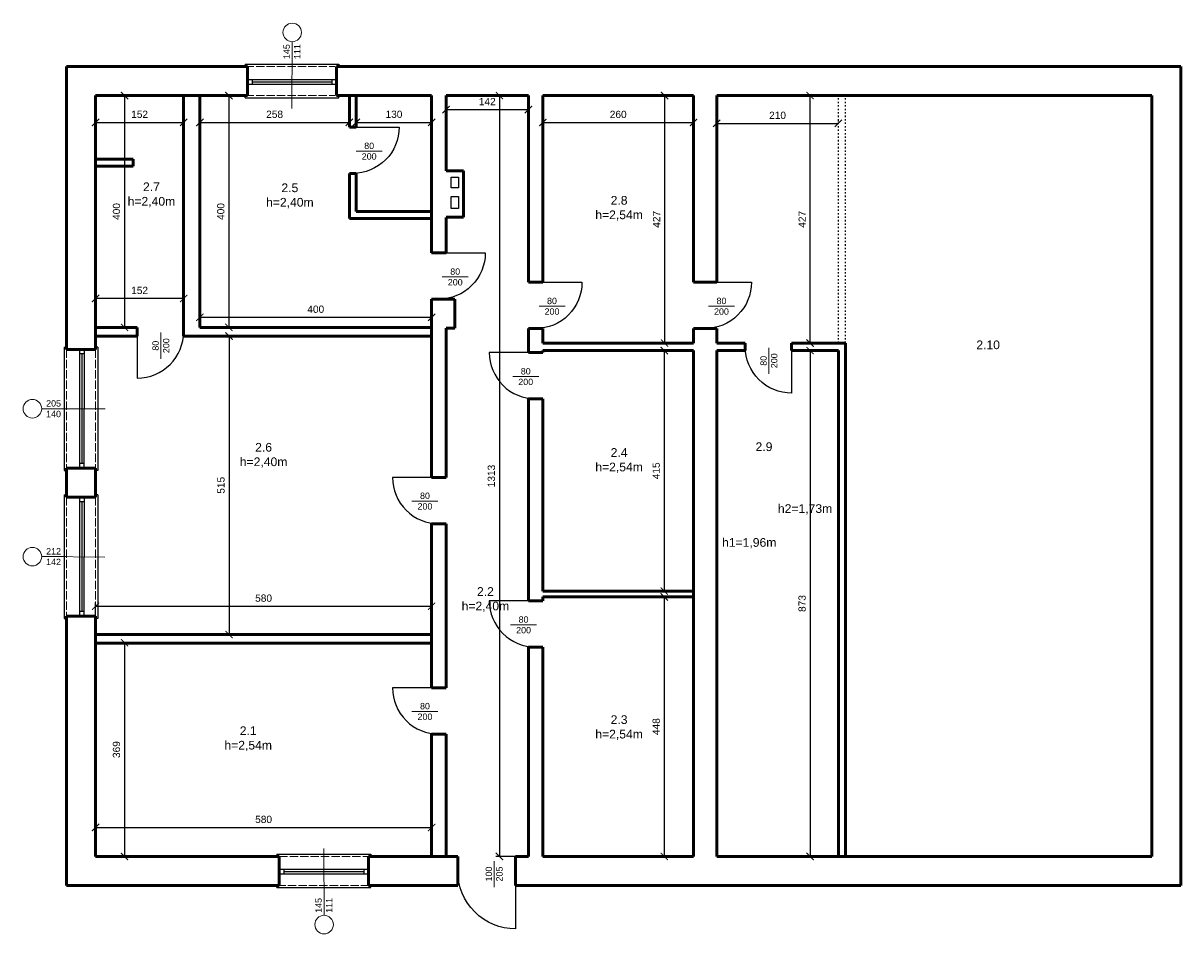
# Model space of a CAD drawing. Header units: metres. Extents: x 158874 to 185002, y -166493 to -154354.
# Tile 95 of 95: x 182645 to 184643, y -156297 to -154726. Entities that reach past the tile are written whole.
import ezdxf

# ---------------------------------------------------------------- set-up
doc = ezdxf.new("R2010")
doc.units = ezdxf.units.M
doc.linetypes.add('ACAD_ISO02W100', pattern=[15, 12, -3])
doc.linetypes.add('ACAD_ISO03W100', pattern=[30, 12, -18])
for name, color, linetype, lineweight in [('2 (średnia)', 1, 'Continuous', 25), ('3 (cienka przerywana)', 252, 'ACAD_ISO02W100', 13), ('3 (cienka)', 252, 'Continuous', 9), ('cienka25', 5, 'Continuous', 25), ('gruba50', 7, 'Continuous', 50), ('Wymiarowanie', 1, 'Continuous', 9), ('wymiarowanie9', 1, 'Continuous', 9)]:
    doc.layers.add(name, color=color, linetype=linetype, lineweight=lineweight)
doc.styles.add('Opisowy', font='arial.ttf')
doc.styles.get("Standard").update_dxf_attribs({"font": 'arial.ttf'})
doc.dimstyles.new('Kopia Opisowy', dxfattribs={"dimscale": 0, "dimtxt": 2.5, "dimasz": 2.5, "dimexe": 1.25, "dimexo": 0.625, "dimgap": 1.5, "dimtad": 1, "dimdec": 0, "dimtxsty": 'Opisowy', "dimblk": 'ARCHTICK', "dimcen": 2.5, "dimadec": 0, "dimazin": 0, "dimtfac": 1, "dimtdec": 0, "dimtmove": 0, "dimatfit": 3, "dimldrblk": 'NONE', "dimfxl": 1, "dimarcsym": 0})

# ---------------------------------------------------------------- blocks, each defined once
blk = doc.blocks.new('_ArchTick')
at = {"color": 0, "linetype": 'ByBlock', "const_width": 0.15}
blk.add_lwpolyline([(-0.5, -0.5), (0.5, 0.5)], dxfattribs=at)
blk = doc.blocks.new('*D415')
at = {"layer": 'Defpoints', "color": 0, "ltscale": 0.2, "transparency": 16777216}
for p in [(182770.2, -156109.4), (183350.2, -156109.4), (183350.2, -156113.9)]:
    blk.add_point(p, dxfattribs=at)
at = {"layer": 'wymiarowanie9', "color": 0, "lineweight": -2, "ltscale": 0.2, "transparency": 16777216}
for p, q in [((182770.2, -156112.5), (182770.2, -156120.1)), ((182770.2, -156113.9), (183350.2, -156113.9)), ((183350.2, -156112.5), (183350.2, -156120.1))]:
    blk.add_line(p, q, dxfattribs=at)
at = {"layer": 'wymiarowanie9', "color": 0, "lineweight": -2, "ltscale": 0.2, "transparency": 16777216, "xscale": 12.5, "yscale": 12.5, "zscale": 12.5, "rotation": 180}
blk.add_blockref('_ArchTick', (182770.2, -156113.9), dxfattribs=at)
at = {"layer": 'wymiarowanie9', "color": 0, "lineweight": -2, "ltscale": 0.2, "transparency": 16777216, "xscale": 12.5, "yscale": 12.5, "zscale": 12.5}
blk.add_blockref('_ArchTick', (183350.2, -156113.9), dxfattribs=at)
at = {"layer": 'wymiarowanie9', "color": 0, "ltscale": 0.2, "transparency": 16777216, "insert": (183060.2, -156100), "char_height": 12.5, "attachment_point": 5, "style": 'Opisowy'}
blk.add_mtext('580', dxfattribs=at)
blk = doc.blocks.new('_None')
blk = doc.blocks.new('*D416')
at = {"layer": 'Defpoints', "color": 0, "ltscale": 0.2, "transparency": 16777216}
for p in [(182772, -155795.1), (182772, -156163.9), (182820.2, -156163.9)]:
    blk.add_point(p, dxfattribs=at)
at = {"layer": 'wymiarowanie9', "color": 0, "lineweight": -2, "ltscale": 0.2, "transparency": 16777216}
for p, q in [((182775.2, -155795.1), (182826.5, -155795.1)), ((182820.2, -155795.1), (182820.2, -156163.9)), ((182775.2, -156163.9), (182826.5, -156163.9))]:
    blk.add_line(p, q, dxfattribs=at)
at = {"layer": 'wymiarowanie9', "color": 0, "lineweight": -2, "ltscale": 0.2, "transparency": 16777216, "xscale": 12.5, "yscale": 12.5, "zscale": 12.5}
for p, rotation in [((182820.2, -155795.1), 90), ((182820.2, -156163.9), 270)]:
    blk.add_blockref('_ArchTick', p, dxfattribs=dict(at, rotation=rotation))
at = {"layer": 'wymiarowanie9', "color": 0, "ltscale": 0.2, "transparency": 16777216, "insert": (182806.3, -155979.5), "char_height": 12.5, "attachment_point": 5, "rotation": 90, "style": 'Opisowy'}
blk.add_mtext('369', dxfattribs=at)
blk = doc.blocks.new('*U402')
at = {"color": 0, "linetype": 'ByBlock', "ltscale": 10}
blk.add_lwpolyline([(0, 0), (0, -1250, -0.414214), (-1250, 0)], format="xyb", dxfattribs=at)
blk = doc.blocks.new('*U403')
at = {"color": 0, "linetype": 'ByBlock', "ltscale": 10}
blk.add_lwpolyline([(0, 0), (0, 1000, 0.414214), (-1000, 0)], format="xyb", dxfattribs=at)
blk = doc.blocks.new('*U404')
at = {"color": 0, "linetype": 'ByBlock', "ltscale": 10}
blk.add_lwpolyline([(0, 0), (0, 1000, 0.414214), (-1000, 0)], format="xyb", dxfattribs=at)
blk = doc.blocks.new('*U357')
at = {"color": 0, "linetype": 'ByBlock', "ltscale": 10}
blk.add_lwpolyline([(0, 0), (0, -1000, -0.414214), (-1000, 0)], format="xyb", dxfattribs=at)
blk = doc.blocks.new('*U400')
at = {"color": 0, "linetype": 'ByBlock', "ltscale": 10}
blk.add_lwpolyline([(-1000, 0), (-1000, 1000, -0.414214), (0, 0)], format="xyb", dxfattribs=at)
blk = doc.blocks.new('*U401')
at = {"color": 0, "linetype": 'ByBlock', "ltscale": 10}
blk.add_lwpolyline([(0, 0), (0, 1000, 0.414214), (-1000, 0)], format="xyb", dxfattribs=at)
blk = doc.blocks.new('*D417')
at = {"layer": 'Defpoints', "color": 0, "ltscale": 0.2, "transparency": 16777216}
for p in [(182770.2, -154850.9), (182922.2, -154850.9), (182922.2, -154897.1)]:
    blk.add_point(p, dxfattribs=at)
at = {"layer": 'wymiarowanie9', "color": 0, "lineweight": -2, "ltscale": 0.2, "transparency": 16777216}
for p, q in [((182770.2, -154854), (182770.2, -154903.3)), ((182922.2, -154854), (182922.2, -154903.3)), ((182770.2, -154897.1), (182922.2, -154897.1))]:
    blk.add_line(p, q, dxfattribs=at)
at = {"layer": 'wymiarowanie9', "color": 0, "lineweight": -2, "ltscale": 0.2, "transparency": 16777216, "xscale": 12.5, "yscale": 12.5, "zscale": 12.5, "rotation": 180}
blk.add_blockref('_ArchTick', (182770.2, -154897.1), dxfattribs=at)
at = {"layer": 'wymiarowanie9', "color": 0, "lineweight": -2, "ltscale": 0.2, "transparency": 16777216, "xscale": 12.5, "yscale": 12.5, "zscale": 12.5}
blk.add_blockref('_ArchTick', (182922.2, -154897.1), dxfattribs=at)
at = {"layer": 'wymiarowanie9', "color": 0, "ltscale": 0.2, "transparency": 16777216, "insert": (182846.2, -154883.2), "char_height": 12.5, "attachment_point": 5, "style": 'Opisowy'}
blk.add_mtext('152', dxfattribs=at)
blk = doc.blocks.new('*D418')
at = {"layer": 'Defpoints', "color": 0, "ltscale": 0.2, "transparency": 16777216}
for p in [(182950.2, -154897.1), (183208.2, -154897.1), (183208.2, -154897.1)]:
    blk.add_point(p, dxfattribs=at)
at = {"layer": 'wymiarowanie9', "color": 0, "lineweight": -2, "ltscale": 0.2, "transparency": 16777216}
for p, q in [((182950.2, -154893.9), (182950.2, -154890.8)), ((182950.2, -154897.1), (183208.2, -154897.1)), ((183208.2, -154893.9), (183208.2, -154890.8))]:
    blk.add_line(p, q, dxfattribs=at)
at = {"layer": 'wymiarowanie9', "color": 0, "lineweight": -2, "ltscale": 0.2, "transparency": 16777216, "xscale": 12.5, "yscale": 12.5, "zscale": 12.5, "rotation": 180}
blk.add_blockref('_ArchTick', (182950.2, -154897.1), dxfattribs=at)
at = {"layer": 'wymiarowanie9', "color": 0, "lineweight": -2, "ltscale": 0.2, "transparency": 16777216, "xscale": 12.5, "yscale": 12.5, "zscale": 12.5}
blk.add_blockref('_ArchTick', (183208.2, -154897.1), dxfattribs=at)
at = {"layer": 'wymiarowanie9', "color": 0, "ltscale": 0.2, "transparency": 16777216, "insert": (183079.2, -154883.2), "char_height": 12.5, "attachment_point": 5, "style": 'Opisowy'}
blk.add_mtext('258', dxfattribs=at)
blk = doc.blocks.new('*D419')
at = {"layer": 'Defpoints', "color": 0, "ltscale": 0.2, "transparency": 16777216}
for p in [(183220.2, -154897.1), (183350.2, -154897.1), (183350.2, -154897.1)]:
    blk.add_point(p, dxfattribs=at)
at = {"layer": 'wymiarowanie9', "color": 0, "lineweight": -2, "ltscale": 0.2, "transparency": 16777216}
for p, q in [((183220.2, -154897.1), (183350.2, -154897.1)), ((183220.2, -154900.2), (183220.2, -154903.3)), ((183350.2, -154900.2), (183350.2, -154903.3))]:
    blk.add_line(p, q, dxfattribs=at)
at = {"layer": 'wymiarowanie9', "color": 0, "lineweight": -2, "ltscale": 0.2, "transparency": 16777216, "xscale": 12.5, "yscale": 12.5, "zscale": 12.5, "rotation": 180}
blk.add_blockref('_ArchTick', (183220.2, -154897.1), dxfattribs=at)
at = {"layer": 'wymiarowanie9', "color": 0, "lineweight": -2, "ltscale": 0.2, "transparency": 16777216, "xscale": 12.5, "yscale": 12.5, "zscale": 12.5}
blk.add_blockref('_ArchTick', (183350.2, -154897.1), dxfattribs=at)
at = {"layer": 'wymiarowanie9', "color": 0, "ltscale": 0.2, "transparency": 16777216, "insert": (183285.2, -154883.2), "char_height": 12.5, "attachment_point": 5, "style": 'Opisowy'}
blk.add_mtext('130', dxfattribs=at)
blk = doc.blocks.new('*D420')
at = {"layer": 'Defpoints', "color": 0, "ltscale": 0.2, "transparency": 16777216}
for p in [(183350.2, -155732.1), (182770.2, -155780.9), (183350.2, -155780.9)]:
    blk.add_point(p, dxfattribs=at)
at = {"layer": 'wymiarowanie9', "color": 0, "lineweight": -2, "ltscale": 0.2, "transparency": 16777216}
for p, q in [((182770.2, -155777.8), (182770.2, -155725.8)), ((182770.2, -155732.1), (183350.2, -155732.1)), ((183350.2, -155777.8), (183350.2, -155725.8))]:
    blk.add_line(p, q, dxfattribs=at)
at = {"layer": 'wymiarowanie9', "color": 0, "lineweight": -2, "ltscale": 0.2, "transparency": 16777216, "xscale": 12.5, "yscale": 12.5, "zscale": 12.5, "rotation": 180}
blk.add_blockref('_ArchTick', (182770.2, -155732.1), dxfattribs=at)
at = {"layer": 'wymiarowanie9', "color": 0, "lineweight": -2, "ltscale": 0.2, "transparency": 16777216, "xscale": 12.5, "yscale": 12.5, "zscale": 12.5}
blk.add_blockref('_ArchTick', (183350.2, -155732.1), dxfattribs=at)
at = {"layer": 'wymiarowanie9', "color": 0, "ltscale": 0.2, "transparency": 16777216, "insert": (183060.2, -155718.2), "char_height": 12.5, "attachment_point": 5, "style": 'Opisowy'}
blk.add_mtext('580', dxfattribs=at)
blk = doc.blocks.new('*D421')
at = {"layer": 'Defpoints', "color": 0, "ltscale": 0.2, "transparency": 16777216}
for p in [(182953.4, -154850.9), (182953.4, -155250.9), (183000.2, -155250.9)]:
    blk.add_point(p, dxfattribs=at)
at = {"layer": 'wymiarowanie9', "color": 0, "lineweight": -2, "ltscale": 0.2, "transparency": 16777216}
for p, q in [((182956.5, -154850.9), (183006.5, -154850.9)), ((183000.2, -154850.9), (183000.2, -155250.9)), ((182956.5, -155250.9), (183006.5, -155250.9))]:
    blk.add_line(p, q, dxfattribs=at)
at = {"layer": 'wymiarowanie9', "color": 0, "lineweight": -2, "ltscale": 0.2, "transparency": 16777216, "xscale": 12.5, "yscale": 12.5, "zscale": 12.5}
for p, rotation in [((183000.2, -154850.9), 90), ((183000.2, -155250.9), 270)]:
    blk.add_blockref('_ArchTick', p, dxfattribs=dict(at, rotation=rotation))
at = {"layer": 'wymiarowanie9', "color": 0, "ltscale": 0.2, "transparency": 16777216, "insert": (182986.3, -155050.9), "char_height": 12.5, "attachment_point": 5, "rotation": 90, "style": 'Opisowy'}
blk.add_mtext('400', dxfattribs=at)
blk = doc.blocks.new('*D422')
at = {"layer": 'Defpoints', "color": 0, "ltscale": 0.2, "transparency": 16777216}
for p in [(183000.6, -155265.9), (183000.6, -155780.9), (183000.6, -155780.9)]:
    blk.add_point(p, dxfattribs=at)
at = {"layer": 'wymiarowanie9', "color": 0, "lineweight": -2, "ltscale": 0.2, "transparency": 16777216}
for p, q in [((183000.6, -155265.9), (183000.6, -155780.9)), ((183003.7, -155265.9), (183006.8, -155265.9)), ((183003.7, -155780.9), (183006.8, -155780.9))]:
    blk.add_line(p, q, dxfattribs=at)
at = {"layer": 'wymiarowanie9', "color": 0, "lineweight": -2, "ltscale": 0.2, "transparency": 16777216, "xscale": 12.5, "yscale": 12.5, "zscale": 12.5}
for p, rotation in [((183000.6, -155265.9), 90), ((183000.6, -155780.9), 270)]:
    blk.add_blockref('_ArchTick', p, dxfattribs=dict(at, rotation=rotation))
at = {"layer": 'wymiarowanie9', "color": 0, "ltscale": 0.2, "transparency": 16777216, "insert": (182986.7, -155523.4), "char_height": 12.5, "attachment_point": 5, "rotation": 90, "style": 'Opisowy'}
blk.add_mtext('515', dxfattribs=at)
blk = doc.blocks.new('*D423')
at = {"layer": 'Defpoints', "color": 0, "ltscale": 0.2, "transparency": 16777216}
for p in [(182820.2, -154850.9), (182820.2, -155250.9), (182820.2, -155250.9)]:
    blk.add_point(p, dxfattribs=at)
at = {"layer": 'wymiarowanie9', "color": 0, "lineweight": -2, "ltscale": 0.2, "transparency": 16777216}
for p, q in [((182820.2, -154850.9), (182820.2, -155250.9)), ((182823.3, -154850.9), (182826.5, -154850.9)), ((182823.3, -155250.9), (182826.5, -155250.9))]:
    blk.add_line(p, q, dxfattribs=at)
at = {"layer": 'wymiarowanie9', "color": 0, "lineweight": -2, "ltscale": 0.2, "transparency": 16777216, "xscale": 12.5, "yscale": 12.5, "zscale": 12.5}
for p, rotation in [((182820.2, -154850.9), 90), ((182820.2, -155250.9), 270)]:
    blk.add_blockref('_ArchTick', p, dxfattribs=dict(at, rotation=rotation))
at = {"layer": 'wymiarowanie9', "color": 0, "ltscale": 0.2, "transparency": 16777216, "insert": (182806.3, -155050.9), "char_height": 12.5, "attachment_point": 5, "rotation": 90, "style": 'Opisowy'}
blk.add_mtext('400', dxfattribs=at)
blk = doc.blocks.new('*D424')
at = {"layer": 'Defpoints', "color": 0, "ltscale": 0.2, "transparency": 16777216}
for p in [(183350.2, -155233.5), (182950.2, -155250.9), (183350.2, -155250.9)]:
    blk.add_point(p, dxfattribs=at)
at = {"layer": 'wymiarowanie9', "color": 0, "lineweight": -2, "ltscale": 0.2, "transparency": 16777216}
for p, q in [((182950.2, -155247.8), (182950.2, -155227.3)), ((182950.2, -155233.5), (183350.2, -155233.5)), ((183350.2, -155247.8), (183350.2, -155227.3))]:
    blk.add_line(p, q, dxfattribs=at)
at = {"layer": 'wymiarowanie9', "color": 0, "lineweight": -2, "ltscale": 0.2, "transparency": 16777216, "xscale": 12.5, "yscale": 12.5, "zscale": 12.5, "rotation": 180}
blk.add_blockref('_ArchTick', (182950.2, -155233.5), dxfattribs=at)
at = {"layer": 'wymiarowanie9', "color": 0, "lineweight": -2, "ltscale": 0.2, "transparency": 16777216, "xscale": 12.5, "yscale": 12.5, "zscale": 12.5}
blk.add_blockref('_ArchTick', (183350.2, -155233.5), dxfattribs=at)
at = {"layer": 'wymiarowanie9', "color": 0, "ltscale": 0.2, "transparency": 16777216, "insert": (183150.2, -155219.6), "char_height": 12.5, "attachment_point": 5, "style": 'Opisowy'}
blk.add_mtext('400', dxfattribs=at)
blk = doc.blocks.new('*D405')
at = {"layer": 'Defpoints', "color": 0, "ltscale": 0.2, "transparency": 16777216}
for p in [(182770.2, -155201), (182770.2, -155201), (182922.2, -155201)]:
    blk.add_point(p, dxfattribs=at)
at = {"layer": 'wymiarowanie9', "color": 0, "lineweight": -2, "ltscale": 0.2, "transparency": 16777216}
for p, q in [((182770.2, -155197.9), (182770.2, -155194.7)), ((182922.2, -155201), (182770.2, -155201)), ((182922.2, -155204.1), (182922.2, -155207.2))]:
    blk.add_line(p, q, dxfattribs=at)
at = {"layer": 'wymiarowanie9', "color": 0, "lineweight": -2, "ltscale": 0.2, "transparency": 16777216, "xscale": 12.5, "yscale": 12.5, "zscale": 12.5, "rotation": 180}
blk.add_blockref('_ArchTick', (182770.2, -155201), dxfattribs=at)
at = {"layer": 'wymiarowanie9', "color": 0, "lineweight": -2, "ltscale": 0.2, "transparency": 16777216, "xscale": 12.5, "yscale": 12.5, "zscale": 12.5}
blk.add_blockref('_ArchTick', (182922.2, -155201), dxfattribs=at)
at = {"layer": 'wymiarowanie9', "color": 0, "ltscale": 0.2, "transparency": 16777216, "insert": (182846.2, -155187.1), "char_height": 12.5, "attachment_point": 5, "style": 'Opisowy'}
blk.add_mtext('152', dxfattribs=at)
blk = doc.blocks.new('*D406')
at = {"layer": 'Defpoints', "color": 0, "ltscale": 0.2, "transparency": 16777216}
for p in [(183375.2, -154875), (183517.2, -154875), (183517.2, -154875)]:
    blk.add_point(p, dxfattribs=at)
at = {"layer": 'wymiarowanie9', "color": 0, "lineweight": -2, "ltscale": 0.2, "transparency": 16777216}
for p, q in [((183375.2, -154871.9), (183375.2, -154868.8)), ((183375.2, -154875), (183517.2, -154875)), ((183517.2, -154871.9), (183517.2, -154868.8))]:
    blk.add_line(p, q, dxfattribs=at)
at = {"layer": 'wymiarowanie9', "color": 0, "lineweight": -2, "ltscale": 0.2, "transparency": 16777216, "xscale": 12.5, "yscale": 12.5, "zscale": 12.5, "rotation": 180}
blk.add_blockref('_ArchTick', (183375.2, -154875), dxfattribs=at)
at = {"layer": 'wymiarowanie9', "color": 0, "lineweight": -2, "ltscale": 0.2, "transparency": 16777216, "xscale": 12.5, "yscale": 12.5, "zscale": 12.5}
blk.add_blockref('_ArchTick', (183517.2, -154875), dxfattribs=at)
at = {"layer": 'wymiarowanie9', "color": 0, "ltscale": 0.2, "transparency": 16777216, "insert": (183446.2, -154861.2), "char_height": 12.5, "attachment_point": 5, "style": 'Opisowy'}
blk.add_mtext('142', dxfattribs=at)
blk = doc.blocks.new('*D407')
at = {"layer": 'Defpoints', "color": 0, "ltscale": 0.2, "transparency": 16777216}
for p in [(183542.2, -154897.3), (183802.2, -154897.3), (183802.2, -154897.3)]:
    blk.add_point(p, dxfattribs=at)
at = {"layer": 'wymiarowanie9', "color": 0, "lineweight": -2, "ltscale": 0.2, "transparency": 16777216}
for p, q in [((183542.2, -154894.2), (183542.2, -154891)), ((183542.2, -154897.3), (183802.2, -154897.3)), ((183802.2, -154894.2), (183802.2, -154891))]:
    blk.add_line(p, q, dxfattribs=at)
at = {"layer": 'wymiarowanie9', "color": 0, "lineweight": -2, "ltscale": 0.2, "transparency": 16777216, "xscale": 12.5, "yscale": 12.5, "zscale": 12.5, "rotation": 180}
blk.add_blockref('_ArchTick', (183542.2, -154897.3), dxfattribs=at)
at = {"layer": 'wymiarowanie9', "color": 0, "lineweight": -2, "ltscale": 0.2, "transparency": 16777216, "xscale": 12.5, "yscale": 12.5, "zscale": 12.5}
blk.add_blockref('_ArchTick', (183802.2, -154897.3), dxfattribs=at)
at = {"layer": 'wymiarowanie9', "color": 0, "ltscale": 0.2, "transparency": 16777216, "insert": (183672.2, -154883.4), "char_height": 12.5, "attachment_point": 5, "style": 'Opisowy'}
blk.add_mtext('260', dxfattribs=at)
blk = doc.blocks.new('*D408')
at = {"layer": 'Defpoints', "color": 0, "ltscale": 0.2, "transparency": 16777216}
for p in [(183842.2, -154898.8), (184052.2, -154898.8), (184052.2, -154898.8)]:
    blk.add_point(p, dxfattribs=at)
at = {"layer": 'wymiarowanie9', "color": 0, "lineweight": -2, "ltscale": 0.2, "transparency": 16777216}
for p, q in [((183842.2, -154895.7), (183842.2, -154892.6)), ((183842.2, -154898.8), (184052.2, -154898.8)), ((184052.2, -154895.7), (184052.2, -154892.6))]:
    blk.add_line(p, q, dxfattribs=at)
at = {"layer": 'wymiarowanie9', "color": 0, "lineweight": -2, "ltscale": 0.2, "transparency": 16777216, "xscale": 12.5, "yscale": 12.5, "zscale": 12.5, "rotation": 180}
blk.add_blockref('_ArchTick', (183842.2, -154898.8), dxfattribs=at)
at = {"layer": 'wymiarowanie9', "color": 0, "lineweight": -2, "ltscale": 0.2, "transparency": 16777216, "xscale": 12.5, "yscale": 12.5, "zscale": 12.5}
blk.add_blockref('_ArchTick', (184052.2, -154898.8), dxfattribs=at)
at = {"layer": 'wymiarowanie9', "color": 0, "ltscale": 0.2, "transparency": 16777216, "insert": (183947.2, -154885), "char_height": 12.5, "attachment_point": 5, "style": 'Opisowy'}
blk.add_mtext('210', dxfattribs=at)
blk = doc.blocks.new('*D409')
at = {"layer": 'Defpoints', "color": 0, "ltscale": 0.2, "transparency": 16777216}
for p in [(183487.2, -154850.9), (183467.2, -156163.9), (183514.3, -156163.9)]:
    blk.add_point(p, dxfattribs=at)
at = {"layer": 'wymiarowanie9', "color": 0, "lineweight": -2, "ltscale": 0.2, "transparency": 16777216}
for p, q in [((183484.1, -154850.9), (183461, -154850.9)), ((183467.2, -154850.9), (183467.2, -156163.9)), ((183511.2, -156163.9), (183461, -156163.9))]:
    blk.add_line(p, q, dxfattribs=at)
at = {"layer": 'wymiarowanie9', "color": 0, "lineweight": -2, "ltscale": 0.2, "transparency": 16777216, "xscale": 12.5, "yscale": 12.5, "zscale": 12.5}
for p, rotation in [((183467.2, -154850.9), 90), ((183467.2, -156163.9), 270)]:
    blk.add_blockref('_ArchTick', p, dxfattribs=dict(at, rotation=rotation))
at = {"layer": 'wymiarowanie9', "color": 0, "ltscale": 0.2, "transparency": 16777216, "insert": (183453.3, -155507.4), "char_height": 12.5, "attachment_point": 5, "rotation": 90, "style": 'Opisowy'}
blk.add_mtext('1313', dxfattribs=at)
blk = doc.blocks.new('*D410')
at = {"layer": 'Defpoints', "color": 0, "ltscale": 0.2, "transparency": 16777216}
for p in [(183793.8, -154850.9), (183752.2, -155277.9), (183793.8, -155277.9)]:
    blk.add_point(p, dxfattribs=at)
at = {"layer": 'wymiarowanie9', "color": 0, "lineweight": -2, "ltscale": 0.2, "transparency": 16777216}
for p, q in [((183790.7, -154850.9), (183746, -154850.9)), ((183752.2, -154850.9), (183752.2, -155277.9)), ((183790.7, -155277.9), (183746, -155277.9))]:
    blk.add_line(p, q, dxfattribs=at)
at = {"layer": 'wymiarowanie9', "color": 0, "lineweight": -2, "ltscale": 0.2, "transparency": 16777216, "xscale": 12.5, "yscale": 12.5, "zscale": 12.5}
for p, rotation in [((183752.2, -154850.9), 90), ((183752.2, -155277.9), 270)]:
    blk.add_blockref('_ArchTick', p, dxfattribs=dict(at, rotation=rotation))
at = {"layer": 'wymiarowanie9', "color": 0, "ltscale": 0.2, "transparency": 16777216, "insert": (183738.4, -155064.4), "char_height": 12.5, "attachment_point": 5, "rotation": 90, "style": 'Opisowy'}
blk.add_mtext('427', dxfattribs=at)
blk = doc.blocks.new('*D411')
at = {"layer": 'Defpoints', "color": 0, "ltscale": 0.2, "transparency": 16777216}
for p in [(183751.7, -155290.9), (183751.7, -155705.9), (183751.7, -155705.9)]:
    blk.add_point(p, dxfattribs=at)
at = {"layer": 'wymiarowanie9', "color": 0, "lineweight": -2, "ltscale": 0.2, "transparency": 16777216}
for p, q in [((183751.7, -155290.9), (183751.7, -155705.9)), ((183754.8, -155290.9), (183757.9, -155290.9)), ((183754.8, -155705.9), (183757.9, -155705.9))]:
    blk.add_line(p, q, dxfattribs=at)
at = {"layer": 'wymiarowanie9', "color": 0, "lineweight": -2, "ltscale": 0.2, "transparency": 16777216, "xscale": 12.5, "yscale": 12.5, "zscale": 12.5}
for p, rotation in [((183751.7, -155290.9), 90), ((183751.7, -155705.9), 270)]:
    blk.add_blockref('_ArchTick', p, dxfattribs=dict(at, rotation=rotation))
at = {"layer": 'wymiarowanie9', "color": 0, "ltscale": 0.2, "transparency": 16777216, "insert": (183737.8, -155498.4), "char_height": 12.5, "attachment_point": 5, "rotation": 90, "style": 'Opisowy'}
blk.add_mtext('415', dxfattribs=at)
blk = doc.blocks.new('*D412')
at = {"layer": 'Defpoints', "color": 0, "ltscale": 0.2, "transparency": 16777216}
for p in [(183751.7, -155715.9), (183751.7, -156163.9), (183751.7, -156163.9)]:
    blk.add_point(p, dxfattribs=at)
at = {"layer": 'wymiarowanie9', "color": 0, "lineweight": -2, "ltscale": 0.2, "transparency": 16777216}
for p, q in [((183751.7, -155715.9), (183751.7, -156163.9)), ((183754.8, -155715.9), (183757.9, -155715.9)), ((183754.8, -156163.9), (183757.9, -156163.9))]:
    blk.add_line(p, q, dxfattribs=at)
at = {"layer": 'wymiarowanie9', "color": 0, "lineweight": -2, "ltscale": 0.2, "transparency": 16777216, "xscale": 12.5, "yscale": 12.5, "zscale": 12.5}
for p, rotation in [((183751.7, -155715.9), 90), ((183751.7, -156163.9), 270)]:
    blk.add_blockref('_ArchTick', p, dxfattribs=dict(at, rotation=rotation))
at = {"layer": 'wymiarowanie9', "color": 0, "ltscale": 0.2, "transparency": 16777216, "insert": (183737.8, -155939.9), "char_height": 12.5, "attachment_point": 5, "rotation": 90, "style": 'Opisowy'}
blk.add_mtext('448', dxfattribs=at)
blk = doc.blocks.new('*D413')
at = {"layer": 'Defpoints', "color": 0, "ltscale": 0.2, "transparency": 16777216}
for p in [(184012.8, -155290.9), (184003.4, -156163.9), (184012.8, -156163.9)]:
    blk.add_point(p, dxfattribs=at)
at = {"layer": 'wymiarowanie9', "color": 0, "lineweight": -2, "ltscale": 0.2, "transparency": 16777216}
for p, q in [((184009.7, -155290.9), (183997.2, -155290.9)), ((184003.4, -155290.9), (184003.4, -156163.9)), ((184009.7, -156163.9), (183997.2, -156163.9))]:
    blk.add_line(p, q, dxfattribs=at)
at = {"layer": 'wymiarowanie9', "color": 0, "lineweight": -2, "ltscale": 0.2, "transparency": 16777216, "xscale": 12.5, "yscale": 12.5, "zscale": 12.5}
for p, rotation in [((184003.4, -155290.9), 90), ((184003.4, -156163.9), 270)]:
    blk.add_blockref('_ArchTick', p, dxfattribs=dict(at, rotation=rotation))
at = {"layer": 'wymiarowanie9', "color": 0, "ltscale": 0.2, "transparency": 16777216, "insert": (183989.6, -155727.4), "char_height": 12.5, "attachment_point": 5, "rotation": 90, "style": 'Opisowy'}
blk.add_mtext('873', dxfattribs=at)
blk = doc.blocks.new('*D414')
at = {"layer": 'Defpoints', "color": 0, "ltscale": 0.2, "transparency": 16777216}
for p in [(184003.4, -154850.9), (184003.4, -154850.9), (184003.4, -155277.9)]:
    blk.add_point(p, dxfattribs=at)
at = {"layer": 'wymiarowanie9', "color": 0, "lineweight": -2, "ltscale": 0.2, "transparency": 16777216}
for p, q in [((184003.4, -155277.9), (184003.4, -154850.9)), ((184006.6, -154850.9), (184009.7, -154850.9)), ((184006.6, -155277.9), (184009.7, -155277.9))]:
    blk.add_line(p, q, dxfattribs=at)
at = {"layer": 'wymiarowanie9', "color": 0, "lineweight": -2, "ltscale": 0.2, "transparency": 16777216, "xscale": 12.5, "yscale": 12.5, "zscale": 12.5}
for p, rotation in [((184003.4, -154850.9), 90), ((184003.4, -155277.9), 270)]:
    blk.add_blockref('_ArchTick', p, dxfattribs=dict(at, rotation=rotation))
at = {"layer": 'wymiarowanie9', "color": 0, "ltscale": 0.2, "transparency": 16777216, "insert": (183989.7, -155064.4), "char_height": 12.5, "attachment_point": 5, "rotation": 90, "style": 'Opisowy'}
blk.add_mtext('427', dxfattribs=at)

msp = doc.modelspace()

# ---------------------------------------------------------------- linework, layer by layer
at = {"layer": '2 (średnia)'}
for p, q in [((183028.2, -154796.9), (183190.2, -154796.9)), ((183028.2, -154796.9), (183028.2, -154800.9)), ((183190.2, -154796.9), (183190.2, -154800.9)), ((183032.2, -154823.3), (183186.2, -154823.4)), ((183040.2, -154823.3), (183040.2, -154831.3)), ((183178.2, -154823.4), (183178.2, -154831.3)), ((183032.2, -154831.3), (183186.2, -154831.3)), ((183040.2, -154827.3), (183178.2, -154827.3)), ((183028.2, -154854.9), (183028.2, -154850.9)), ((183028.2, -154854.9), (183190.2, -154854.9)), ((183190.2, -154854.9), (183190.2, -154850.9)), ((182716.2, -155284.8), (182716.2, -155497.8)), ((182716.2, -155284.8), (182720.2, -155284.8)), ((182742.3, -155288.8), (182742.3, -155493.8)), ((182750.3, -155296.8), (182742.3, -155296.8)), ((182746.3, -155296.8), (182746.3, -155485.8)), ((182750.3, -155288.8), (182750.2, -155493.8)), ((182774.2, -155284.8), (182770.2, -155284.8)), ((182774.2, -155284.8), (182774.2, -155497.8)), ((182716.2, -155497.8), (182720.2, -155497.8)), ((182750.1, -155485.8), (182742.2, -155485.8)), ((182774.2, -155497.8), (182770.2, -155497.8)), ((182716.2, -155540), (182716.2, -155753)), ((182716.2, -155540), (182720.2, -155540)), ((182742.3, -155544), (182742.3, -155749)), ((182750.3, -155544), (182750.2, -155749)), ((182774.2, -155540), (182770.2, -155540)), ((182774.2, -155540), (182774.2, -155753)), ((182750.3, -155552), (182742.3, -155552)), ((182746.3, -155552), (182746.3, -155741)), ((182750.1, -155741), (182742.2, -155741)), ((182716.2, -155753), (182720.2, -155753)), ((182774.2, -155753), (182770.2, -155753)), ((183083.2, -156159.9), (183245.2, -156159.9)), ((183083.2, -156159.9), (183083.2, -156163.9)), ((183245.2, -156159.9), (183245.2, -156163.9)), ((183087.2, -156186), (183241.2, -156186.1)), ((183087.2, -156194), (183241.2, -156194)), ((183095.2, -156186), (183095.2, -156194)), ((183095.2, -156190), (183233.2, -156190)), ((183233.2, -156186.1), (183233.2, -156194)), ((183083.2, -156217.6), (183083.2, -156213.9)), ((183083.2, -156217.6), (183245.2, -156217.6)), ((183245.2, -156217.6), (183245.2, -156213.9))]:
    msp.add_line(p, q, dxfattribs=at)
at = {"layer": '3 (cienka przerywana)', "ltscale": 1.2}
for p, q in [((183029.2, -154800.9), (183183.2, -154800.9)), ((183029.2, -154850.9), (183183.2, -154850.9)), ((182720.2, -155288.8), (182720.2, -155493.8)), ((182770.2, -155288.8), (182770.2, -155493.8)), ((182720.2, -155544), (182720.2, -155749)), ((182770.2, -155544), (182770.2, -155749)), ((183087.2, -156164.2), (183241.1, -156164.2)), ((183084.2, -156213.9), (183241.1, -156213.9))]:
    msp.add_line(p, q, dxfattribs=at)
at = {"layer": '3 (cienka)'}
for p, q in [((183109.6, -154757.9), (183109.2, -154873)), ((183109.6, -154798.9), (183109.6, -154757.9)), ((183264.9, -154946.8), (183220, -154946.8)), ((183413.4, -155163.9), (183368.5, -155163.9)), ((183580.4, -155214.5), (183535.5, -155214.5)), ((183872.9, -155214.5), (183828, -155214.5)), ((182883, -155260), (182883, -155304.9)), ((183932.3, -155286), (183932.3, -155330.9)), ((182718.2, -155391.3), (182677.2, -155391.3)), ((182677.2, -155391.3), (182787, -155391.3)), ((183361.1, -155550.7), (183316.2, -155550.7)), ((182718.2, -155646.5), (182677.2, -155646.5)), ((182677.2, -155646.5), (182786.1, -155647.2)), ((183531.4, -155764.3), (183486.4, -155764.3)), ((183361.1, -155913.7), (183316.2, -155913.7)), ((183164.6, -156265.5), (183164.2, -156150.3)), ((183458.1, -156171.8), (183458.1, -156216.8)), ((183164.6, -156224.5), (183164.6, -156265.5))]:
    msp.add_line(p, q, dxfattribs=at)
at = {"layer": '3 (cienka)', "color": 0}
msp.add_line((183535.1, -155335.9), (183490.1, -155335.9), dxfattribs=at)
at = {"layer": '3 (cienka)'}
for centre in [(183109.6, -154741.9), (182661.2, -155391.3), (182661.2, -155646.5), (183164.6, -156281.5)]:
    msp.add_circle(centre, 16, dxfattribs=at)
at = {"layer": 'cienka25', "linetype": 'ACAD_ISO03W100', "ltscale": 0.2}
for p, q in [((184052.2, -155277.9), (184052.2, -154850.9)), ((184064.2, -155277.9), (184064.2, -154850.9))]:
    msp.add_line(p, q, dxfattribs=at)
at = {"layer": 'cienka25', "ltscale": 0.2}
for points in [[(183383.8, -154991.8), (183396.7, -154991.8), (183396.7, -155010.3), (183383.8, -155010.3)], [(183383.8, -155025), (183396.7, -155025), (183396.7, -155046), (183383.8, -155046)]]:
    msp.add_lwpolyline(points, close=True, dxfattribs=at)
at = {"layer": 'gruba50', "ltscale": 0.2}
for p, q in [((182720.2, -154800.9), (183032.2, -154800.9)), ((182720.2, -154800.9), (182720.2, -155284.8)), ((183032.2, -154850.9), (183032.2, -154800.9)), ((183186.2, -154800.9), (183530, -154800.9)), ((183186.2, -154850.9), (183186.2, -154800.9)), ((183530, -154800.9), (184643.2, -154800.9)), ((184341, -154800.9), (184471.5, -154800.9)), ((184559.5, -154800.9), (184643.2, -154800.9)), ((184643.2, -154800.9), (184643.2, -156213.9)), ((182770.2, -154850.9), (183032.2, -154850.9)), ((182770.2, -154850.9), (182770.2, -155288.8)), ((182922.2, -154850.9), (182922.2, -155250.9)), ((182950.2, -154850.9), (182950.2, -155250.9)), ((183186.2, -154850.9), (183350.2, -154850.9)), ((183208.2, -154850.9), (183208.2, -154905.1)), ((183220.2, -154850.9), (183220.2, -154905.1)), ((183350.2, -154850.9), (183350.2, -155122.2)), ((183375.2, -154850.9), (183375.2, -154980.9)), ((183375.2, -154850.9), (183517.2, -154850.9)), ((183517.2, -154850.9), (183517.2, -155172.9)), ((183542.2, -154850.9), (183802.2, -154850.9)), ((183542.2, -154850.9), (183542.2, -155172.9)), ((183802.2, -154850.9), (183802.2, -155172.9)), ((183842.2, -154850.9), (184593.2, -154850.9)), ((183842.2, -154850.9), (183842.2, -155172.9)), ((184341, -154850.9), (184471.5, -154850.9)), ((184360.2, -154850.9), (184384.2, -154850.9)), ((184559.5, -154850.9), (184593.2, -154850.9)), ((184593.2, -154850.9), (184593.2, -156163.9)), ((183208.2, -154905.1), (183220.2, -154905.1)), ((183405.2, -155060.9), (183405.2, -154980.9)), ((183208.2, -154985.1), (183208.2, -155062.9)), ((183208.2, -154985.1), (183220.2, -154985.1)), ((183220.2, -154985.1), (183220.2, -155050.9)), ((183208.2, -155062.9), (183350.2, -155062.9)), ((183220.2, -155050.9), (183350.2, -155050.9)), ((183375.2, -155060.9), (183405.2, -155060.9)), ((183375.2, -155061.5), (183375.2, -155122.2)), ((183350.2, -155122.2), (183375.2, -155122.2)), ((183542.2, -155172.9), (183517.2, -155172.9)), ((183842.2, -155172.9), (183802.2, -155172.9)), ((183350.2, -155202.2), (183350.2, -155509.9)), ((182720.2, -155244.2), (182720.2, -155288.8)), ((182770.2, -155250.9), (182842.2, -155250.9)), ((182842.2, -155250.9), (182842.2, -155265.9)), ((182922.2, -155250.9), (182922.2, -155265.9)), ((182950.2, -155250.9), (183350.2, -155250.9)), ((183375.2, -155252.2), (183375.2, -155509.9)), ((183517.2, -155252.9), (183517.2, -155294.2)), ((183542.2, -155252.9), (183517.2, -155252.9)), ((183542.2, -155252.9), (183542.2, -155277.9)), ((183802.2, -155252.9), (183802.2, -155277.9)), ((183842.2, -155252.9), (183802.2, -155252.9)), ((183842.2, -155252.9), (183842.2, -155277.9)), ((182770.2, -155265.9), (182842.2, -155265.9)), ((182922.2, -155265.9), (183350.2, -155265.9)), ((183542.2, -155277.9), (183802.2, -155277.9)), ((183842.2, -155277.9), (183891.5, -155277.9)), ((183891.5, -155277.9), (183891.5, -155290.9)), ((183971.5, -155277.9), (184064.2, -155277.9)), ((183971.5, -155277.9), (183971.5, -155290.9)), ((184064.2, -155277.9), (184064.2, -156163.9)), ((182720.2, -155288.8), (182770.2, -155288.8)), ((183517.2, -155294.2), (183542.2, -155294.2)), ((183542.2, -155290.9), (183802.2, -155290.9)), ((183542.2, -155290.9), (183542.2, -155294.2)), ((183802.2, -155290.9), (183802.2, -156163.9)), ((183842.2, -155290.9), (183842.2, -156163.9)), ((183842.2, -155290.9), (183891.5, -155290.9)), ((183971.5, -155290.9), (184052.2, -155290.9)), ((184052.2, -155290.9), (184052.2, -156163.9)), ((183517.2, -155374.2), (183517.2, -155722.6)), ((183517.2, -155374.2), (183542.2, -155374.2)), ((183542.2, -155374.2), (183542.2, -155705.9)), ((182720.2, -155493.8), (182720.2, -155544)), ((182720.2, -155493.8), (182770.2, -155493.8)), ((182770.2, -155493.8), (182770.2, -155544)), ((183350.2, -155509.9), (183375.2, -155509.9)), ((182720.2, -155544), (182770.2, -155544)), ((183350.2, -155589.9), (183350.2, -155872.9)), ((183350.2, -155589.9), (183375.2, -155589.9)), ((183375.2, -155589.9), (183375.2, -155872.9)), ((183517.2, -155722.6), (183542.2, -155722.6)), ((183542.2, -155705.9), (183802.2, -155705.9)), ((183542.2, -155715.9), (183802.2, -155715.9)), ((183542.2, -155715.9), (183542.2, -155722.6)), ((182720.2, -155749), (182720.2, -155795.1)), ((182720.2, -155749), (182770.2, -155749)), ((182720.2, -155753), (182720.2, -156213.9)), ((182770.2, -155749), (182770.2, -155795.1)), ((182770.2, -155753), (182770.2, -156163.9)), ((182770.2, -155780.9), (183350.2, -155780.9)), ((182770.2, -155795.9), (183350.2, -155795.9)), ((183517.2, -155802.6), (183517.2, -156163.9)), ((183517.2, -155802.6), (183542.2, -155802.6)), ((183542.2, -155802.6), (183542.2, -156163.9)), ((183375.2, -155872.9), (183350.2, -155872.9)), ((183350.2, -155952.9), (183350.2, -156163.9)), ((183375.2, -155952.9), (183350.2, -155952.9)), ((183375.2, -155952.9), (183375.2, -156163.9)), ((182770.2, -156163.9), (183087.2, -156163.9)), ((183087.2, -156163.9), (183087.2, -156213.9)), ((183241.1, -156163.9), (183395.2, -156163.9)), ((183241.1, -156163.9), (183241.1, -156213.9)), ((183395.2, -156163.9), (183395.2, -156213.9)), ((183495.2, -156163.9), (183517.2, -156163.9)), ((183495.2, -156163.9), (183495.2, -156213.9)), ((183542.2, -156163.9), (183802.2, -156163.9)), ((183722.2, -156163.9), (183802.2, -156163.9)), ((183842.2, -156163.9), (184065.5, -156163.9)), ((184065.5, -156163.9), (184593.2, -156163.9)), ((182720.2, -156213.9), (182972.7, -156213.9)), ((182720.2, -156213.9), (183087.2, -156213.9)), ((183241.1, -156213.9), (183395.2, -156213.9)), ((183495.2, -156213.9), (183622.2, -156213.9)), ((183495.2, -156213.9), (184065.5, -156213.9)), ((183495.2, -156213.9), (184065.5, -156213.9)), ((184065.5, -156213.9), (184643.2, -156213.9))]:
    msp.add_line(p, q, dxfattribs=at)
at = {"layer": 'gruba50', "color": 0, "ltscale": 0.2}
for p, q in [((182770.2, -154960.6), (182835.3, -154960.6)), ((182835.3, -154960.6), (182835.3, -154972.6)), ((182835.3, -154972.6), (182770.2, -154972.6)), ((183350.2, -155202.2), (183375.2, -155202.2)), ((183350.2, -155202.2), (183390.2, -155202.2)), ((183390.2, -155202.2), (183390.2, -155252.2)), ((183390.2, -155252.2), (183375.2, -155252.2))]:
    msp.add_line(p, q, dxfattribs=at)
at = {"layer": 'gruba50', "ltscale": 0.2}
msp.add_lwpolyline([(183405.2, -154980.9), (183375.2, -154980.9)], dxfattribs=at)

# ---------------------------------------------------------------- block references
at = {"layer": '2 (średnia)', "yscale": 0.08, "zscale": 0.08}
for name, p, xscale, rotation in [('*U357', (183214.2, -154905.1), 0.08, 90), ('*U357', (183362.7, -155122.2), 0.08, 90), ('*U357', (183529.7, -155172.9), 0.08, 90), ('*U357', (183822.2, -155172.9), 0.08, 90), ('*U401', (182842.2, -155258.4), 0.08, 180), ('*U400', (183891.5, -155284.4), 0.08, 180), ('*U357', (183529.7, -155294.2), -0.08, 270), ('*U404', (183362.7, -155509.9), 0.08, 90), ('*U357', (183529.7, -155722.6), -0.08, 270), ('*U403', (183362.7, -155872.9), 0.08, 90)]:
    msp.add_blockref(name, p, dxfattribs=dict(at, xscale=xscale, rotation=rotation))
at = {"layer": '2 (średnia)', "xscale": 0.08, "yscale": 0.08, "zscale": 0.08}
msp.add_blockref('*U402', (183495.2, -156188.9), dxfattribs=at)

# ---------------------------------------------------------------- texts
at = {"layer": '3 (cienka)', "char_height": 11, "attachment_point": 5, "rotation": 90}
for s, insert in [('\\pxqc;145\\P111', (183109.1, -154775)), ('\\pxqc;80\\P200', (182883, -155282.5)), ('\\pxqc;80\\P200', (183932.3, -155308.5)), ('\\pxqc;100\\P205', (183458.1, -156194.3)), ('\\pxqc;145\\P111', (183164.2, -156248.4))]:
    msp.add_mtext_dynamic_manual_height_columns(s, width=30.403, gutter_width=12.5, heights=[0], dxfattribs=dict(at, insert=insert))
at = {"layer": '3 (cienka)', "char_height": 11, "attachment_point": 5}
for s, insert in [('\\pxqc;80\\P200', (183242.4, -154946.8)), ('\\pxqc;80\\P200', (183390.9, -155163.9)), ('\\pxqc;80\\P200', (183557.9, -155214.5)), ('\\pxqc;80\\P200', (183850.4, -155214.5)), ('\\pxqc;205\\P140', (182697.7, -155391.3)), ('\\pxqc;80\\P200', (183338.7, -155550.7)), ('\\pxqc;212\\P142', (182697.7, -155646.5)), ('\\pxqc;80\\P200', (183508.9, -155764.3)), ('\\pxqc;80\\P200', (183338.7, -155913.7))]:
    msp.add_mtext_dynamic_manual_height_columns(s, width=30.403, gutter_width=12.5, heights=[0], dxfattribs=dict(at, insert=insert))
at = {"layer": '3 (cienka)', "color": 0, "insert": (183512.6, -155335.9), "char_height": 11, "attachment_point": 5}
msp.add_mtext_dynamic_manual_height_columns('\\pxqc;80\\P200', width=30.403, gutter_width=12.5, heights=[0], dxfattribs=at)
at = {"layer": 'Wymiarowanie', "char_height": 15, "attachment_point": 1, "style": 'Opisowy'}
for s, insert in [('\\A1;\\pxqc;2.7 \\Ph=2,40m', (182826.7, -155000.8)), ('\\A1;\\pxqc;2.5\\Ph=2,40m', (183065.6, -155002.5)), ('\\A1;\\pxqc;2.8\\Ph=2,54m', (183633.8, -155024.1)), ('\\A1;\\pxqc;2.10', (184270.7, -155273.5)), ('\\A1;\\pxqc;2.6\\Ph=2,40m', (183020.3, -155450.3)), ('\\A1;\\pxqc;2.4\\Ph=2,54m', (183633.8, -155459.3)), ('\\A1;\\pxqc;2.9', (183883.9, -155449.3)), ('\\A1;\\pxqc;h2=1,73m', (183954.8, -155556.1)), ('\\A1;\\pxqc;h1=1,96m', (183858.4, -155614.5)), ('\\A1;\\pxqc;2.2 \\Ph=2,40m', (183403.1, -155699.2)), ('\\A1;\\pxqc;2.3\\Ph=2,54m', (183633.8, -155920.3)), ('\\A1;\\pxqc;2.1 \\Ph=2,54m', (182993.7, -155939.4))]:
    msp.add_mtext_dynamic_manual_height_columns(s, width=79.824, gutter_width=20, heights=[0], dxfattribs=dict(at, insert=insert))

# ---------------------------------------------------------------- dimensions: what is measured, and where the dimension line sits
at = {"layer": 'wymiarowanie9', "ltscale": 0.2}
for base, p1, p2, picture, middle in [((182820.2, -155250.9), (182820.2, -154850.9), (182820.2, -155250.9), '*D423', (182806.3, -155050.9)), ((183000.2, -155250.9), (182953.4, -154850.9), (182953.4, -155250.9), '*D421', (182986.3, -155050.9)), ((183467.2, -156163.9), (183487.2, -154850.9), (183514.3, -156163.9), '*D409', (183453.3, -155507.4)), ((183752.2, -155277.9), (183793.8, -154850.9), (183793.8, -155277.9), '*D410', (183738.4, -155064.4)), ((184003.4, -154850.9), (184003.4, -155277.9), (184003.4, -154850.9), '*D414', (183989.7, -155064.4)), ((183000.6, -155780.9), (183000.6, -155265.9), (183000.6, -155780.9), '*D422', (182986.7, -155523.4)), ((183751.7, -155705.9), (183751.7, -155290.9), (183751.7, -155705.9), '*D411', (183737.8, -155498.4)), ((184003.4, -156163.9), (184012.8, -155290.9), (184012.8, -156163.9), '*D413', (183989.6, -155727.4)), ((183751.7, -156163.9), (183751.7, -155715.9), (183751.7, -156163.9), '*D412', (183737.8, -155939.9)), ((182820.2, -156163.9), (182772, -155795.1), (182772, -156163.9), '*D416', (182806.3, -155979.5))]:
    dim = msp.add_linear_dim(base=base, p1=p1, p2=p2, angle=90, dimstyle='Kopia Opisowy', dxfattribs=at)
    dim.commit()
    dim.dimension.update_dxf_attribs({"geometry": picture, "text_midpoint": middle})
for base, p1, p2, picture, middle in [((182922.2, -154897.1), (182770.2, -154850.9), (182922.2, -154850.9), '*D417', (182846.2, -154883.2)), ((183517.2, -154875), (183375.2, -154875), (183517.2, -154875), '*D406', (183446.2, -154861.2)), ((183208.2, -154897.1), (182950.2, -154897.1), (183208.2, -154897.1), '*D418', (183079.2, -154883.2)), ((183350.2, -154897.1), (183220.2, -154897.1), (183350.2, -154897.1), '*D419', (183285.2, -154883.2)), ((183802.2, -154897.3), (183542.2, -154897.3), (183802.2, -154897.3), '*D407', (183672.2, -154883.4)), ((184052.2, -154898.8), (183842.2, -154898.8), (184052.2, -154898.8), '*D408', (183947.2, -154885)), ((182770.2, -155201), (182922.2, -155201), (182770.2, -155201), '*D405', (182846.2, -155187.1)), ((183350.2, -155233.5), (182950.2, -155250.9), (183350.2, -155250.9), '*D424', (183150.2, -155219.6)), ((183350.2, -155732.1), (182770.2, -155780.9), (183350.2, -155780.9), '*D420', (183060.2, -155718.2)), ((183350.2, -156113.9), (182770.2, -156109.4), (183350.2, -156109.4), '*D415', (183060.2, -156100))]:
    dim = msp.add_linear_dim(base=base, p1=p1, p2=p2, dimstyle='Kopia Opisowy', dxfattribs=at)
    dim.commit()
    dim.dimension.update_dxf_attribs({"geometry": picture, "text_midpoint": middle})

doc.saveas('drawing.dxf')
